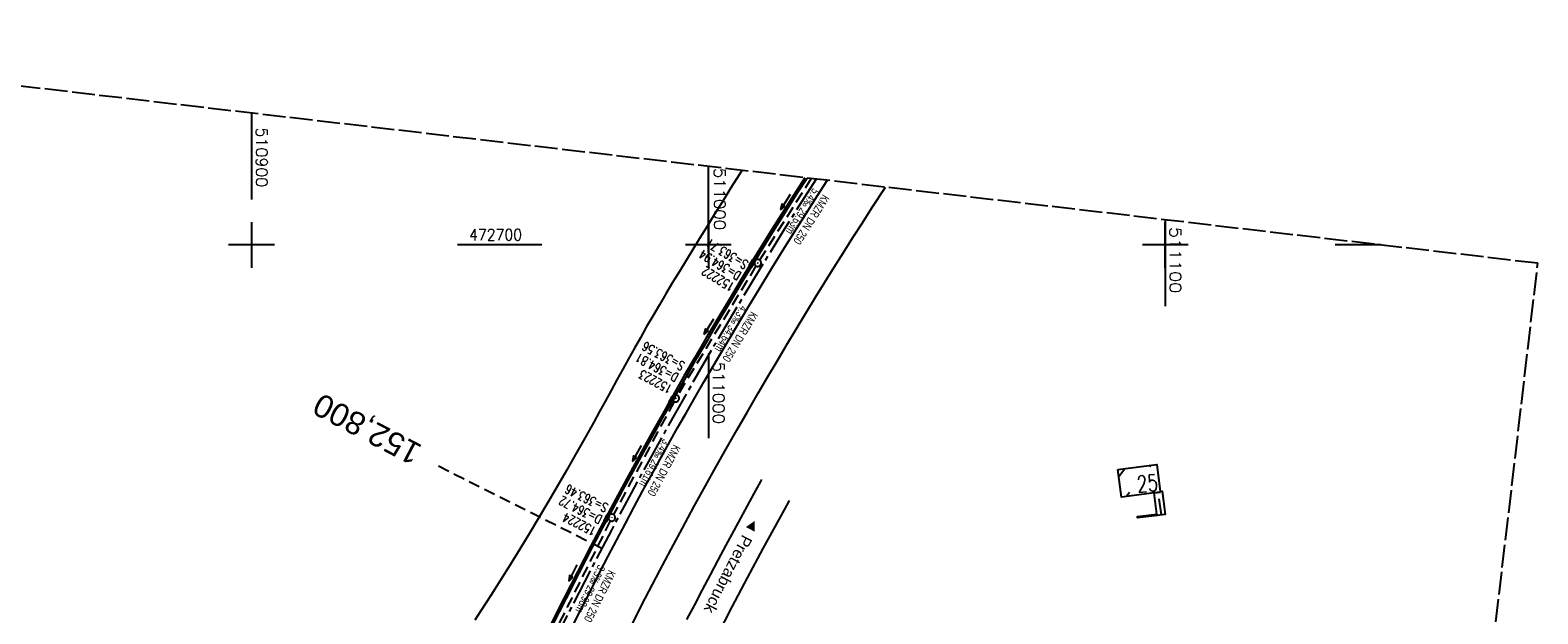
# Model space of a CAD drawing. Extents: x 510637 to 511182, y 471777 to 472747.
# Tile 10 of 10: x 510852 to 511182, y 472619 to 472747. Entities that reach past the tile are written whole.
import ezdxf
from ezdxf.enums import TextEntityAlignment as Align

# ---------------------------------------------------------------- set-up
doc = ezdxf.new("R2010")
doc.units = 0
doc.header["$LTSCALE"] = 10
doc.header["$MEASUREMENT"] = 0
for name, pattern in [('ACHSE', [5.5, 4, -0.5, 0.5, -0.5]), ('LT00', [0]), ('LT14', [0.6, 0.5, -0.1]), ('LT17', [0.15, 0.1, -0.05]), ('STRICHLINIE2', [0.375, 0.25, -0.125])]:
    doc.linetypes.add(name, pattern=pattern)
doc.layers.get('0').update_dxf_attribs({"linetype": 'LT00'})
for name, color, linetype in [('-AX-020', 250, 'ACHSE'), ('-Halt-Pfeil', 4, 'LT00'), ('-Haltung', 7, 'STRICHLINIE2'), ('-Haltungsbeschriftung', 140, 'LT00'), ('-Schachtbeschriftung', 5, 'LT00'), ('-ST-20', 30, 'LT17'), ('DFK_BEB_SCHR', 254, 'LT00'), ('DFK_BEBAUUNG', 250, 'LT00'), ('ORTSRICHTUNG', 7, 'Continuous'), ('V93_AFBR_BAB', 250, 'LT00'), ('V93_KA_PRUF', 182, 'LT00'), ('V93_RASTER', 250, 'LT00'), ('V93_RINNE', 182, 'LT00'), ('V93_SINKK', 182, 'LT00'), ('V94_AFBR_BAB', 250, 'LT00'), ('V94_KA_PRUF', 182, 'LT00'), ('V94_RASTER', 250, 'LT00'), ('V94_RINNE', 182, 'LT00'), ('V94_SINKK', 182, 'LT00')]:
    doc.layers.add(name, color=color, linetype=linetype)
doc.layers.add('-BLATT_94-RAND', color=7, linetype='LT14', plot=False)
doc.styles.add('Beschrift', font='ARIAL.TTF')
doc.styles.add('Haltungsbeschriftung', font='ARIAL.TTF', dxfattribs={"width": 0.75})
doc.styles.add('schachtbeschriftung', font='romans.shx', dxfattribs={"width": 0.75, "height": 2})
doc.styles.get("Standard").update_dxf_attribs({"font": 'romans.shx'})

# ---------------------------------------------------------------- blocks, each defined once
blk = doc.blocks.new('SYMB0652')
at = {"color": 0, "linetype": 'ByBlock'}
blk.add_lwpolyline([(-0.15, -0.075), (0.15, -0.075), (0.15, 0.075), (-0.15, 0.075), (-0.15, -0.075)], dxfattribs=at)
blk = doc.blocks.new('SYMB0003')
at = {"color": 0, "linetype": 'ByBlock'}
for p, q in [((-0.015712, 0), (0.010166, 0.012015)), ((0, -0.021257), (-0.015712, 0)), ((0.010166, 0.012015), (0, -0.021257))]:
    blk.add_line(p, q, dxfattribs=at)
for points in [[(-0.031395, 0.499013), (-0.093691, 0.491144), (-0.154509, 0.475528), (-0.21289, 0.452414), (-0.267913, 0.422164), (-0.318712, 0.385257), (-0.364484, 0.342274), (-0.404509, 0.293893), (-0.438154, 0.240877), (-0.464888, 0.184062), (-0.484292, 0.124345), (-0.496058, 0.062667), (-0.5, 0)], [(-0.5, 0), (-0.496058, -0.062667), (-0.484292, -0.124345), (-0.464888, -0.184062), (-0.438154, -0.240877), (-0.404509, -0.293893), (-0.364485, -0.342274), (-0.318712, -0.385257), (-0.267914, -0.422164), (-0.21289, -0.452414), (-0.154509, -0.475529), (-0.093691, -0.491144), (-0.031395, -0.499014), (0.031395, -0.499014)], [(0.5, 0), (0.496057, 0.062667), (0.484292, 0.124345), (0.464888, 0.184062), (0.438153, 0.240877), (0.404509, 0.293893), (0.364484, 0.342274), (0.318712, 0.385257), (0.267913, 0.422164), (0.21289, 0.452414), (0.154509, 0.475528), (0.093691, 0.491144), (0.031395, 0.499013), (-0.031395, 0.499013)], [(0.031395, -0.499014), (0.093691, -0.491144), (0.154509, -0.475529), (0.21289, -0.452414), (0.267914, -0.422164), (0.318712, -0.385257), (0.364485, -0.342274), (0.404509, -0.293893), (0.438154, -0.240877), (0.464889, -0.184062), (0.484292, -0.124345), (0.496058, -0.062667), (0.5, 0)]]:
    blk.add_lwpolyline(points, dxfattribs=at)
blk = doc.blocks.new('SYMB0070')
at = {"color": 0, "linetype": 'ByBlock'}
for p, q in [((-0.5, 0), (0.2, 0)), ((0.5, 0), (0.2, 0.1)), ((0.2, 0.1), (0.2, 0)), ((0.468, 0), (0.21, 0.086)), ((0.21, 0.086), (0.21, -0.086)), ((0.21, -0.086), (0.468, 0)), ((0.22, -0.072), (0.437, 0)), ((0.23, -0.058), (0.405, 0)), ((0.24, -0.045), (0.374, 0)), ((0.342, 0), (0.25, 0.031)), ((0.25, 0.031), (0.25, -0.031)), ((0.25, -0.031), (0.342, 0)), ((0.26, -0.017), (0.31, 0)), ((0.27, -0.003), (0.279, 0))]:
    blk.add_line(p, q, dxfattribs=at)
for points in [[(0.2, 0), (0.2, -0.1), (0.5, 0)], [(0.437, 0), (0.22, 0.072), (0.22, -0.072)], [(0.405, 0), (0.23, 0.058), (0.23, -0.058)], [(0.374, 0), (0.24, 0.045), (0.24, -0.045)], [(0.31, 0), (0.26, 0.017), (0.26, -0.017)], [(0.279, 0), (0.27, 0.003), (0.27, -0.003)]]:
    blk.add_lwpolyline(points, dxfattribs=at)

msp = doc.modelspace()

# ---------------------------------------------------------------- linework, layer by layer
at = {"layer": '-AX-020', "ltscale": 0.2, "flags": 128}
msp.add_lwpolyline([(511023.59, 472714.43), (511020.98, 472710.35), (511016.01, 472702.43), (511011.12, 472694.47), (511006.29, 472686.47), (511001.53, 472678.43), (510996.84, 472670.35), (510992.22, 472662.22), (510987.67, 472654.06), (510983.19, 472645.86), (510978.78, 472637.62), (510974.44, 472629.35), (510970.17, 472621.04), (510965.98, 472612.69), (510961.85, 472604.3), (510957.8, 472595.88), (510953.82, 472587.43), (510949.91, 472578.94), (510946.07, 472570.42), (510942.31, 472561.87), (510938.62, 472553.28), (510935.01, 472544.67), (510931.46, 472536.02), (510928, 472527.34), (510924.6, 472518.64), (510921.29, 472509.9), (510918.04, 472501.14), (510914.87, 472492.35), (510911.78, 472483.53), (510908.76, 472474.69), (510905.82, 472465.82), (510902.96, 472456.92), (510900.17, 472448), (510897.45, 472439.06), (510894.82, 472430.1), (510892.26, 472421.11), (510889.78, 472412.1), (510887.37, 472403.07), (510885.04, 472394.02), (510882.79, 472384.95), (510880.62, 472375.87), (510878.53, 472366.76), (510876.51, 472357.64), (510874.57, 472348.49), (510872.71, 472339.34), (510870.93, 472330.16), (510869.23, 472320.98), (510867.6, 472311.77), (510866.06, 472302.56), (510864.59, 472293.33), (510863.2, 472284.09), (510861.89, 472274.84), (510860.67, 472265.57), (510859.52, 472256.3), (510858.45, 472247.02), (510857.45, 472237.73), (510856.54, 472228.43), (510855.71, 472219.12), (510854.96, 472209.81), (510854.29, 472200.49), (510853.7, 472191.16), (510853.18, 472181.83), (510852.75, 472172.5), (510852.4, 472163.16), (510852.13, 472153.82), (510851.93, 472144.48), (510851.82, 472135.13), (510851.79, 472125.79), (510851.84, 472116.44), (510851.96, 472107.1), (510852.01, 472104.71), (510852.24, 472095.37), (510852.54, 472086.03), (510852.93, 472076.69), (510853.39, 472067.36), (510853.92, 472058.03), (510854.53, 472048.71), (510855.21, 472039.39), (510855.96, 472030.07), (510856.78, 472020.77), (510857.67, 472011.46), (510858.63, 472002.17), (510859.65, 471992.88), (510860.73, 471983.6), (510861.88, 471974.33), (510863.09, 471965.06), (510864.36, 471955.8), (510865.69, 471946.55), (510867.08, 471937.31), (510868.53, 471928.08), (510870.02, 471918.86), (510871.58, 471909.64), (510873.18, 471900.44), (510874.84, 471891.24), (510876.54, 471882.05), (510878.3, 471872.88), (510880.1, 471863.71), (510881.95, 471854.55), (510883.84, 471845.4), (510885.78, 471836.26), (510887.76, 471827.12), (510889.78, 471818), (510891.83, 471808.88), (510893.93, 471799.78), (510894.29, 471798.25)], dxfattribs=at)
at = {"layer": '-BLATT_94-RAND'}
msp.add_lwpolyline([(510744.52, 472747.01), (510637.26, 471828.25), (511074.29, 471777.23), (511181.55, 472695.99), (510744.52, 472747.01)], dxfattribs=at)
at = {"layer": '-Haltung'}
for p, q in [((511022.5, 472714.56), (511011.21, 472696.7)), ((511010.42, 472695.42), (510993.25, 472667.08)), ((510992.5, 472665.78), (510979.23, 472641)), ((510978.54, 472639.67), (510965.81, 472614.19))]:
    msp.add_line(p, q, dxfattribs=at)
at = {"layer": '-ST-20', "ltscale": 2.5}
msp.add_line((510976.67, 472633.61), (510940.93, 472651.57), dxfattribs=at)
at = {"layer": 'DFK_BEB_SCHR'}
for p, q in [((511089.82, 472649.34), (511091.17, 472651.09)), ((511096.78, 472651.8), (511096.54, 472651.48)), ((511092.14, 472645.81), (511091.51, 472644.99)), ((511099.15, 472640.95), (511098.68, 472644.46))]:
    msp.add_line(p, q, dxfattribs=at)
at = {"layer": 'DFK_BEBAUUNG'}
for points in [[(511089.62, 472650.89, 0), (511098.13, 472651.97, 0), (511098.87, 472646.07, 0), (511098.89, 472645.92, 0), (511097.57, 472645.77, 0), (511090.39, 472644.85, 0), (511089.62, 472650.89, 0)], [(511098.89, 472645.92, 0), (511098.87, 472646.07, 0), (511099.34, 472646.13, 0), (511099.98, 472641.06, 0), (511098.2, 472640.83, 0), (511098.16, 472641.11, 0), (511097.57, 472645.77, 0), (511098.89, 472645.92, 0)], [(511098.16, 472641.11, 0), (511098.2, 472640.83, 0), (511093.95, 472640.29, 0), (511093.91, 472640.57, 0), (511098.16, 472641.11, 0)]]:
    msp.add_polyline3d(points, dxfattribs=at)
at = {"layer": 'V93_AFBR_BAB'}
for points in [[(511007.33, 472716.33), (511006.72, 472715.36), (511004.93, 472712.49), (511003.14, 472709.6), (511001.36, 472706.72), (510999.57, 472703.83), (510998.09, 472701.42), (510996.6, 472699.01), (510995.12, 472696.6), (510993.65, 472694.18), (510992.18, 472691.76), (510990.72, 472689.33), (510989.27, 472686.89), (510987.84, 472684.45), (510986.42, 472682), (510985.12, 472679.71), (510983.82, 472677.41), (510982.54, 472675.11), (510981.26, 472672.8), (510981.01, 472672.35)], [(510994.44, 472662.02), (510995.19, 472663.35), (510997.13, 472666.73), (510999.08, 472670.1), (511001.05, 472673.46), (511003.58, 472677.78), (511006.14, 472682.09), (511008.71, 472686.39), (511011.31, 472690.67), (511013.92, 472694.94), (511016.38, 472698.93), (511018.87, 472702.9), (511021.37, 472706.87), (511023.88, 472710.82), (511026.02, 472714.15)], [(511003.65, 472654.94), (511003.91, 472655.41), (511006.22, 472659.46), (511008.55, 472663.5), (511010.89, 472667.54), (511012.95, 472671.06), (511015.03, 472674.59), (511017.12, 472678.1), (511019.22, 472681.61), (511021.33, 472685.11), (511023.47, 472688.59), (511025.49, 472691.87), (511027.52, 472695.13), (511029.57, 472698.39), (511031.64, 472701.63), (511033.71, 472704.87), (511035.8, 472708.11), (511038.76, 472712.66)]]:
    msp.add_lwpolyline(points, dxfattribs=at)
at = {"layer": 'V93_RASTER'}
for p, q in [((511000, 472705), (511000, 472695)), ((511100, 472695), (511100, 472705)), ((510963.57, 472700), (510945.07, 472700)), ((511005, 472700), (510995, 472700)), ((511105, 472700), (511095, 472700)), ((511000, 472676.25), (511000, 472657.75))]:
    msp.add_line(p, q, dxfattribs=at)
at = {"layer": 'V93_RINNE'}
for points in [[(511021.09, 472714.72), (511018.09, 472710.05), (511013.89, 472703.37), (511009.74, 472696.65), (511007.16, 472692.42), (511004.6, 472688.17), (511002.06, 472683.92), (510999.54, 472679.65), (510997.04, 472675.37), (510994.66, 472671.26), (510992.3, 472667.13), (510990.93, 472664.72)], [(510991.32, 472664.43), (510992.78, 472667), (510995.14, 472671.11), (510997.51, 472675.21), (511000.02, 472679.5), (511002.54, 472683.77), (511005.08, 472688.03), (511007.64, 472692.28), (511010.22, 472696.52), (511013.32, 472701.54), (511016.45, 472706.55), (511019.61, 472711.53), (511021.62, 472714.66)]]:
    msp.add_lwpolyline(points, dxfattribs=at)
at = {"layer": 'V94_AFBR_BAB'}
for points in [[(511007.33, 472716.33), (511006.72, 472715.36), (511004.93, 472712.49), (511003.14, 472709.6), (511001.36, 472706.72), (510999.57, 472703.83), (510998.09, 472701.42), (510996.6, 472699.01), (510995.12, 472696.6), (510993.65, 472694.18), (510992.18, 472691.76), (510990.72, 472689.33), (510989.27, 472686.89), (510987.84, 472684.45), (510986.42, 472682), (510985.12, 472679.71), (510983.82, 472677.41), (510982.54, 472675.11), (510981.26, 472672.8), (510979.99, 472670.49), (510978.72, 472668.18), (510977.46, 472665.87), (510976.18, 472663.56), (510974.91, 472661.25), (510972.94, 472657.71), (510970.95, 472654.19), (510968.95, 472650.67), (510966.92, 472647.17), (510964.88, 472643.68), (510962.81, 472640.2), (510960.76, 472636.8), (510958.7, 472633.42), (510956.61, 472630.04), (510954.5, 472626.68), (510952.38, 472623.32), (510950.23, 472619.98), (510948.88, 472617.88)], [(510983.03, 472616.46), (510986.18, 472622.64), (510989.39, 472628.8), (510991.84, 472633.44), (510994.31, 472638.06), (510996.82, 472642.68), (510999.35, 472647.28), (511001.62, 472651.35), (511003.91, 472655.41), (511006.22, 472659.46), (511008.55, 472663.5), (511010.89, 472667.54), (511012.95, 472671.06), (511015.03, 472674.59), (511017.12, 472678.1), (511019.22, 472681.61), (511021.33, 472685.11), (511023.47, 472688.59), (511025.49, 472691.87), (511027.52, 472695.13), (511029.57, 472698.39), (511031.64, 472701.63), (511033.71, 472704.87), (511035.8, 472708.11), (511038.76, 472712.66)], [(510995.32, 472618.03), (510997.01, 472621.29), (510998.71, 472624.55), (511000.43, 472627.81), (511002.16, 472631.05), (511003.89, 472634.3), (511005.64, 472637.54), (511007.09, 472640.22), (511008.54, 472642.91), (511010.01, 472645.59), (511011.48, 472648.27), (511011.73, 472648.72)], [(511001.89, 472614.37), (511005.22, 472620.79), (511008.6, 472627.19), (511012.02, 472633.57), (511014.32, 472637.81), (511016.65, 472642.03), (511017.79, 472644.07)]]:
    msp.add_lwpolyline(points, dxfattribs=at)
at = {"layer": 'V94_AFBR_BAB', "color": 0}
msp.add_lwpolyline([(510970.56, 472617.19), (510972.43, 472620.88), (510974.31, 472624.57), (510976.2, 472628.25), (510978.1, 472631.92), (510979.96, 472635.48), (510981.83, 472639.03), (510983.71, 472642.57), (510985.61, 472646.11), (510987.53, 472649.64), (510989.46, 472653.16), (510991.35, 472656.56), (510993.26, 472659.96), (510995.19, 472663.35), (510997.13, 472666.73), (510999.08, 472670.1), (511001.05, 472673.46), (511003.58, 472677.78), (511006.14, 472682.09), (511008.71, 472686.39), (511011.31, 472690.67), (511013.92, 472694.94), (511016.38, 472698.93), (511018.87, 472702.9), (511021.37, 472706.87), (511023.88, 472710.82), (511026.02, 472714.15)], dxfattribs=at)
at = {"layer": 'V94_RASTER'}
for p, q in [((510900, 472728.86), (510900, 472709.95)), ((511000, 472698.28), (511000, 472717.19)), ((511100, 472705.51), (511100, 472686.6)), ((510900, 472705), (510900, 472695)), ((510905, 472700), (510895, 472700)), ((511005, 472700), (510995, 472700)), ((511105, 472700), (511095, 472700)), ((511147.2, 472700), (511137.2, 472700))]:
    msp.add_line(p, q, dxfattribs=at)
at = {"layer": 'V94_RINNE'}
for points in [[(511021.09, 472714.72), (511018.09, 472710.05), (511013.89, 472703.37), (511009.74, 472696.65), (511007.16, 472692.42), (511004.6, 472688.17), (511002.06, 472683.92), (510999.54, 472679.65), (510997.04, 472675.37), (510994.66, 472671.26), (510992.3, 472667.13), (510989.95, 472663), (510987.63, 472658.86), (510985.32, 472654.7), (510982.52, 472649.59), (510979.74, 472644.45), (510977, 472639.31), (510974.28, 472634.14), (510971.33, 472628.46), (510968.42, 472622.77), (510965.53, 472617.05)], [(510965.99, 472616.88), (510968.86, 472622.55), (510971.75, 472628.21), (510974.67, 472633.85), (510976.86, 472638.02), (510979.07, 472642.18), (510981.3, 472646.33), (510983.54, 472650.47), (510985.81, 472654.6), (510988.11, 472658.74), (510990.43, 472662.88), (510992.78, 472667), (510995.14, 472671.11), (510997.51, 472675.21), (511000.02, 472679.5), (511002.54, 472683.77), (511005.08, 472688.03), (511007.64, 472692.28), (511010.22, 472696.52), (511013.32, 472701.54), (511016.45, 472706.55), (511019.61, 472711.53), (511021.62, 472714.66)]]:
    msp.add_lwpolyline(points, dxfattribs=at)

# ---------------------------------------------------------------- block references
at = {"layer": '-Halt-Pfeil', "zscale": 4}
for p, xscale, yscale, rotation in [((511016.85, 472709.38), 3.999999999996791, 4.000000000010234, 237.6912821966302), ((511000.07, 472682.09), 3.999999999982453, 4.000000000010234, 238.7881121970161), ((510984.31, 472654.38), 4.000000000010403, 3.999999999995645, 241.8135439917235), ((510970.35, 472628.22), 4.000000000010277, 3.999999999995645, 243.4626639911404)]:
    msp.add_blockref('SYMB0070', p, dxfattribs=dict(at, xscale=xscale, yscale=yscale, rotation=rotation))
at = {"layer": 'V93_KA_PRUF', "xscale": 1.499999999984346, "yscale": 1.5, "zscale": 1.5, "rotation": 232.4313115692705}
for p in [(511010.81, 472696.07), (510992.86, 472666.44)]:
    msp.add_blockref('SYMB0003', p, dxfattribs=at)
at = {"layer": 'V93_SINKK', "zscale": 4.5}
for p, xscale, yscale, rotation in [((511009.6, 472695.99), 4.500000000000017, 4.5, 238.6464507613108), ((510991.94, 472666.07), 4.499999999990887, 4.500000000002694, 240.6177436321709)]:
    msp.add_blockref('SYMB0652', p, dxfattribs=dict(at, xscale=xscale, yscale=yscale, rotation=rotation))
at = {"layer": 'V94_KA_PRUF', "xscale": 1.500000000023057, "yscale": 1.5, "zscale": 1.5, "rotation": 263.3409047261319}
for p in [(511010.81, 472696.07), (510992.86, 472666.44), (510978.87, 472640.34)]:
    msp.add_blockref('SYMB0003', p, dxfattribs=at)
at = {"layer": 'V94_SINKK', "zscale": 4.5}
for p, xscale, yscale, rotation in [((511009.6, 472695.99), 4.49999999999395, 4.5, 238.9238814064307), ((510991.94, 472666.07), 4.500000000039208, 4.500000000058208, 59.9373983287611), ((510977.73, 472640.18), 4.499999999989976, 4.5, 242.5626531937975)]:
    msp.add_blockref('SYMB0652', p, dxfattribs=dict(at, xscale=xscale, yscale=yscale, rotation=rotation))

# ---------------------------------------------------------------- texts
at = {"layer": '-Haltungsbeschriftung', "style": 'Haltungsbeschriftung', "width": 0.75}
for s, rotation, p in [('5.4‰ 29.63m', 237.6913, (511022.9, 472712.57)), ('KMZR DN 250', 237.6913, (511025.06, 472711.2)), ('4.3‰ 34.64m', 238.7881, (511007.17, 472686.93)), ('KMZR DN 250', 238.7881, (511009.36, 472685.6)), ('3.4‰ 29.61m', 241.8135, (510990.13, 472657.68)), ('KMZR DN 250', 241.8135, (510992.39, 472656.47)), ('3.3‰ 29.98m', 243.4627, (510975.89, 472630.17)), ('KMZR DN 250', 243.4627, (510978.18, 472629.03))]:
    msp.add_text(s, height=1.8, rotation=rotation, dxfattribs=at).set_placement(p)
at = {"layer": '-Schachtbeschriftung', "style": 'schachtbeschriftung', "width": 0.75}
for s, rotation, p in [('S=363.71', 148.7881, (511008.92, 472696.33)), ('D=364.94', 148.7881, (511007.43, 472693.87)), ('152222', 148.7881, (511005.94, 472691.41)), ('D=364.81', 151.8137, (510993.68, 472671.68)), ('S=363.56', 151.8137, (510995.04, 472674.22)), ('152223', 151.8137, (510992.32, 472669.14)), ('S=363.46', 153.4627, (510978.26, 472643.21)), ('D=364.72', 153.4627, (510976.98, 472640.64)), ('152224', 153.4627, (510975.69, 472638.06))]:
    msp.add_text(s, height=2, rotation=rotation, dxfattribs=at).set_placement(p)
at = {"layer": '-ST-20', "style": 'Beschrift'}
msp.add_text('152,800', height=5, rotation=152.3227, dxfattribs=at).set_placement((510936.46, 472653.82), align=Align.MIDDLE_LEFT)
at = {"layer": 'DFK_BEBAUUNG', "width": 0.75}
msp.add_text('25', height=3.6, rotation=5.4833, dxfattribs=at).set_placement((511093.95, 472645.81))
at = {"layer": 'ORTSRICHTUNG', "insert": (511004.18, 472630.5), "char_height": 2.5, "width": 23.2363, "attachment_point": 8, "rotation": 242.5853, "style": 'Beschrift'}
msp.add_mtext('◄ Pretzabruck', dxfattribs=at)
at = {"layer": 'V93_RASTER'}
for s, rotation, width, p in [(' 472700', 0.002, 0.902, (510946.07, 472701)), (' 511000', 270.002, 1.058, (511001, 472676.25))]:
    msp.add_text(s, height=2.5, rotation=rotation, dxfattribs=dict(at, width=width)).set_placement(p)
at = {"layer": 'V94_RASTER'}
for s, width, p in [(' 510900', 1.017, (510901, 472727.45)), (' 511000', 1.058, (511001.25, 472718.68)), (' 511100', 1.127, (511100.99, 472705.87))]:
    msp.add_text(s, height=2.5, rotation=270.0005, dxfattribs=dict(at, width=width)).set_placement(p)

doc.saveas('drawing.dxf')
